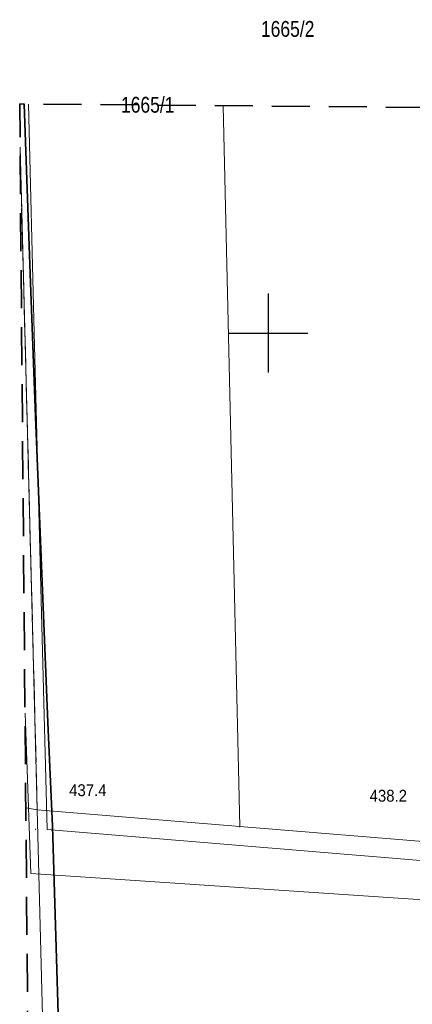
# Model space of a CAD drawing. Header units: metres. Extents: x 7417884 to 7418420, y 5565806 to 5566270.
# Tile 9 of 43: x 7417884 to 7417909, y 5566208 to 5566270. Entities that reach past the tile are written whole.
import ezdxf
from ezdxf.enums import TextEntityAlignment as Align

# ---------------------------------------------------------------- set-up
doc = ezdxf.new("R2010")
doc.units = ezdxf.units.M
for name, pattern in [('1.0_0.5', [1.5, 1, -0.5]), ('2', [0.9, 0.6, -0.3]), ('219-500', [0]), ('egkk-500', [0])]:
    doc.linetypes.add(name, pattern=pattern)
for name, color, linetype in [('203-punkt graniczny', 7, 'Continuous'), ('211-numer działki ewidencyjnej', 7, 'Continuous'), ('217-kontur klasyfikacyjny', 7, 'Continuous'), ('218-kontur użytku gruntowego', 7, 'Continuous'), ('219-działka ewidencyjna', 7, 'Continuous'), ('ogrodzenie trwałe', 7, 'Continuous'), ('pikieta naturalna', 7, 'Continuous'), ('pikieta naturalna-Atr2', 7, 'Continuous'), ('przewód elektroenergetyczny podziemny', 7, 'Continuous'), ('przewód wodociągowy', 7, 'Continuous'), ('Zakres', 7, 'Continuous')]:
    doc.layers.add(name, color=color, linetype=linetype)
doc.styles.get("Standard").update_dxf_attribs({"font": 'arial.ttf'})
doc.linetypes.add('902-500', pattern='A,3.75,0,[1,ksztalty.shx,S=0.5,R=0,X=0,Y=0],3.75', length=7.5)

# ---------------------------------------------------------------- blocks, each defined once
blk = doc.blocks.new('203')
at = {"linetype": 'Continuous', "lineweight": 0}
h = blk.add_hatch(color=0, dxfattribs=at)
edge = h.paths.add_edge_path()
edge.add_arc((0, 0), 0.045, 0, 360)
blk = doc.blocks.new('PW01')
at = {"linetype": 'Continuous', "lineweight": 13}
h = blk.add_hatch(color=0, dxfattribs=at)
edge = h.paths.add_edge_path()
edge.add_arc((0, 0), 0.045, 0, 360)

msp = doc.modelspace()

# ---------------------------------------------------------------- linework, layer by layer
at = {"color": 0}
for p, q in [((7417900, 5566250), (7417900, 5566252.5)), ((7417897.5, 5566250), (7417902.5, 5566250)), ((7417897.5, 5566250), (7417902.5, 5566250)), ((7417900, 5566247.5), (7417900, 5566250))]:
    msp.add_line(p, q, dxfattribs=at)
at = {"layer": '217-kontur klasyfikacyjny', "color": 92, "linetype": 'egkk-500', "lineweight": 18}
for points in [[(7417884.335, 5566261.643), (7417885.42, 5566219.88)], [(7417885.42, 5566219.88), (7417884.698, 5566220.012)]]:
    msp.add_lwpolyline(points, dxfattribs=at)
at = {"layer": '218-kontur użytku gruntowego', "color": 3, "linetype": '1.0_0.5', "lineweight": 18, "ltscale": 2}
for points in [[(7417885.42, 5566219.88), (7417884.335, 5566261.643)], [(7417884.335, 5566261.643), (7417885.42, 5566219.88)], [(7417884.698, 5566220.012), (7417885.42, 5566219.88)], [(7417885.42, 5566219.88), (7417884.698, 5566220.012)]]:
    msp.add_lwpolyline(points, dxfattribs=at)
at = {"layer": '219-działka ewidencyjna', "color": 7, "linetype": '219-500', "lineweight": 18}
for points in [[(7417897.151, 5566264.362), (7417898.19, 5566218.83)], [(7417884.334, 5566261.745), (7417885.42, 5566219.88)], [(7417885.42, 5566219.88), (7417884.698, 5566220.012)]]:
    msp.add_lwpolyline(points, dxfattribs=at)
at = {"layer": '219-działka ewidencyjna', "color": 7, "linetype": '219-500', "lineweight": 18, "flags": 128}
for points in [[(7417885.97, 5566197.92), (7417885.42, 5566219.88)], [(7417898.19, 5566218.83), (7417885.42, 5566219.88)], [(7417911.06, 5566217.78), (7417898.19, 5566218.83)]]:
    msp.add_lwpolyline(points, dxfattribs=at)
at = {"layer": 'ogrodzenie trwałe', "color": 7, "linetype": '902-500', "lineweight": 35}
msp.add_lwpolyline([(7417884.592, 5566264.468), (7417884.96, 5566253.75), (7417885.3, 5566244.7), (7417886.08, 5566225.4), (7417886.37, 5566218.85), (7417887.26, 5566189.57)], dxfattribs=at)
at = {"layer": 'przewód elektroenergetyczny podziemny', "color": 1, "linetype": 'Continuous', "lineweight": 18}
msp.add_lwpolyline([(7417884.855, 5566264.465), (7417885.23, 5566250.01), (7417886.04, 5566218.65), (7417919.75, 5566215.84), (7417927.53, 5566215.41), (7417933.87, 5566215.4), (7417941.11, 5566217.19)], dxfattribs=at)
at = {"layer": 'przewód wodociągowy', "color": 5, "linetype": 'Continuous', "lineweight": 18}
msp.add_lwpolyline([(7417933.91, 5566213.28), (7417933.75, 5566213.32), (7417933.43, 5566213.29), (7417921.56, 5566213.58), (7417917.59, 5566213.67), (7417885.01, 5566215.86), (7417884.646, 5566225.99)], dxfattribs=at)
at = {"layer": 'Zakres', "color": 5, "linetype": '2', "lineweight": 35, "ltscale": 4, "flags": 128}
msp.add_lwpolyline([(7417885.72, 5566102.9), (7418148.19, 5566033.76), (7418303.95, 5566019.62), (7418308.97, 5565858.6), (7418310.47, 5565827.917), (7418402.779, 5565828.688), (7418418.97, 5565829.266), (7418398.66, 5566106.08), (7418342.22, 5566106.08), (7418321.76, 5566106.08), (7418301.3, 5566104.66), (7418135.84, 5566120.54), (7418007.43, 5566263.06), (7417967.57, 5566263.77), (7417884.31, 5566264.47)], close=True, dxfattribs=at)

# ---------------------------------------------------------------- block references
at = {"layer": '203-punkt graniczny', "color": 7, "linetype": 'Continuous', "lineweight": 18}
for p in [(7417885.42, 5566219.88), (7417898.19, 5566218.83)]:
    msp.add_blockref('203', p, dxfattribs=at)
at = {"layer": 'pikieta naturalna', "color": 7, "linetype": 'Continuous', "lineweight": 13}
msp.add_blockref('PW01', (7417885.31, 5566218.66), dxfattribs=at)

# ---------------------------------------------------------------- texts
at = {"layer": '211-numer działki ewidencyjnej', "color": 7, "linetype": 'Continuous', "lineweight": 18, "width": 0.79}
for s, p in [('1665/2', (7417899.53, 5566269.71)), ('1665/1', (7417890.7, 5566264.92))]:
    msp.add_text(s, height=1, dxfattribs=at).set_placement(p, align=Align.TOP_LEFT)
at = {"layer": 'pikieta naturalna-Atr2', "color": 7, "width": 0.9}
for s, p in [('437.4', (7417887.43, 5566220.75)), ('438.2', (7417906.39, 5566220.4))]:
    msp.add_text(s, height=0.75, dxfattribs=at).set_placement(p)

doc.saveas('drawing.dxf')
